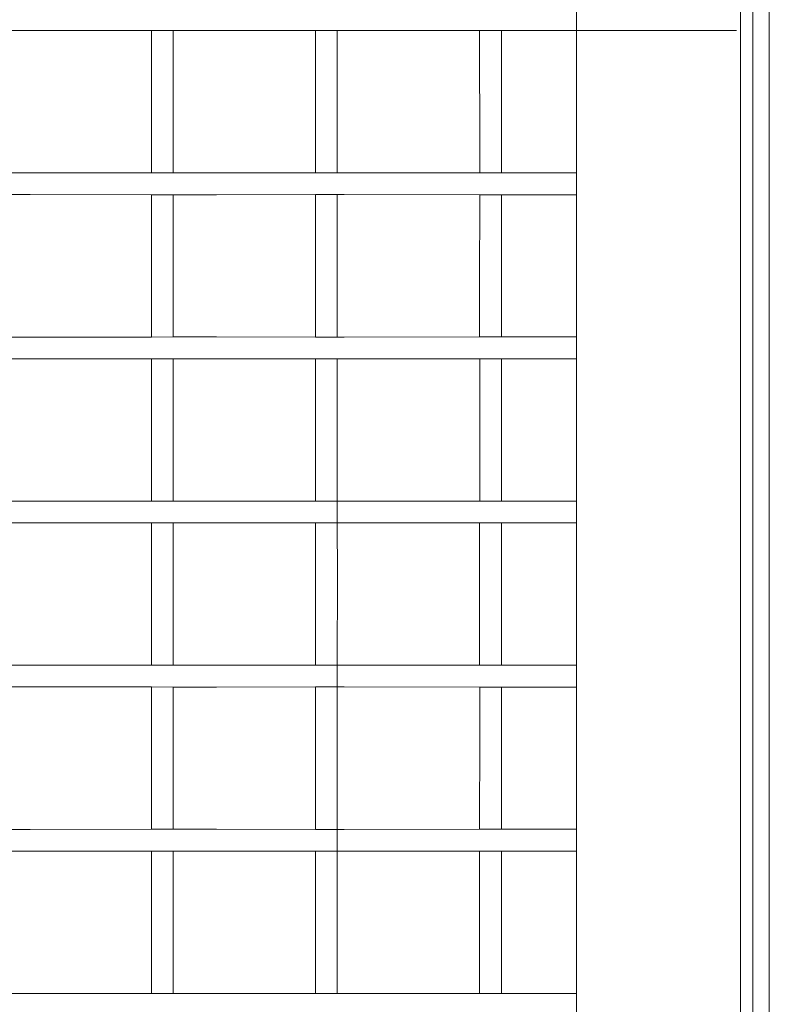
# Model space of a CAD drawing. Header units: millimetres. Extents: x -16331 to -10174, y -4135 to -3584.
# Tile 47 of 256: x -10363.444 to -10362.896, y -4018.12 to -4017.4. Entities that reach past the tile are written whole.
import ezdxf

# ---------------------------------------------------------------- set-up
doc = ezdxf.new("R2010")
doc.units = ezdxf.units.MM
for name, color, linetype, lineweight in [('DI-Elementos externos em vista', 9, 'Continuous', 5), ('IFC-IfcDoor-Contorno', 250, 'Continuous', 5), ('IFC-IfcWallStandardCase-Contorno', 250, 'Continuous', 5)]:
    doc.layers.add(name, color=color, linetype=linetype, lineweight=lineweight)

msp = doc.modelspace()

# ---------------------------------------------------------------- linework, layer by layer
at = {"layer": 'DI-Elementos externos em vista'}
for p, q in [((-10362.90754, -4017.06177), (-10362.90754, -4018.67177)), ((-10362.89553, -4017.06177), (-10362.89553, -4018.67177)), ((-10362.89553, -4018.67177), (-10362.89553, -4017.06177)), ((-10363.03651, -4017.39177), (-10363.03651, -4017.40777)), ((-10362.91651, -4017.40777), (-10362.91651, -4017.39177)), ((-10362.90754, -4017.40777), (-10362.90754, -4017.39177)), ((-10363.45141, -4017.40777), (-10363.3725, -4017.40777)), ((-10363.3725, -4017.40777), (-10363.34734, -4017.40777)), ((-10363.34734, -4017.40777), (-10363.33141, -4017.40777)), ((-10363.34734, -4017.40777), (-10363.34731, -4017.49994)), ((-10363.33144, -4017.49994), (-10363.33141, -4017.40777)), ((-10363.33141, -4017.40777), (-10363.2652, -4017.40777)), ((-10363.2652, -4017.40777), (-10363.22734, -4017.40776)), ((-10363.22734, -4017.40776), (-10363.21141, -4017.40775)), ((-10363.22734, -4017.40776), (-10363.22731, -4017.49994)), ((-10363.21144, -4017.49994), (-10363.21141, -4017.40775)), ((-10363.21141, -4017.40775), (-10363.16377, -4017.40774)), ((-10363.16377, -4017.40774), (-10363.10734, -4017.40776)), ((-10363.10734, -4017.40776), (-10363.09141, -4017.40776)), ((-10363.10734, -4017.40776), (-10363.10731, -4017.49994)), ((-10363.09144, -4017.49994), (-10363.09141, -4017.40776)), ((-10363.09141, -4017.40776), (-10363.06768, -4017.40777)), ((-10363.06768, -4017.40777), (-10363.03651, -4017.40777)), ((-10363.03651, -4017.40777), (-10363.03651, -4017.51177)), ((-10363.03651, -4017.40777), (-10363.01553, -4017.40777)), ((-10363.01553, -4017.40777), (-10362.91954, -4017.40777)), ((-10362.91651, -4017.51177), (-10362.91651, -4017.40777)), ((-10362.90754, -4017.51177), (-10362.90754, -4017.40777)), ((-10363.34731, -4017.49994), (-10363.34731, -4017.51181)), ((-10363.33143, -4017.5118), (-10363.33144, -4017.49994)), ((-10363.22731, -4017.49994), (-10363.22731, -4017.51182)), ((-10363.21143, -4017.51183), (-10363.21144, -4017.49994)), ((-10363.10731, -4017.49994), (-10363.10731, -4017.51179)), ((-10363.09143, -4017.51178), (-10363.09144, -4017.49994)), ((-10363.43593, -4017.51187), (-10363.45143, -4017.51186)), ((-10363.34731, -4017.51181), (-10363.43593, -4017.51187)), ((-10363.33143, -4017.5118), (-10363.34731, -4017.51181)), ((-10363.29972, -4017.51178), (-10363.33143, -4017.5118)), ((-10363.22731, -4017.51182), (-10363.29972, -4017.51178)), ((-10363.21143, -4017.51183), (-10363.22731, -4017.51182)), ((-10363.20642, -4017.51184), (-10363.21143, -4017.51183)), ((-10363.10731, -4017.51179), (-10363.20642, -4017.51184)), ((-10363.09143, -4017.51178), (-10363.10731, -4017.51179)), ((-10363.05898, -4017.51177), (-10363.09143, -4017.51178)), ((-10363.03651, -4017.51177), (-10363.05898, -4017.51177)), ((-10363.03651, -4017.51177), (-10363.03651, -4017.52777)), ((-10362.91651, -4017.52777), (-10362.91651, -4017.51177)), ((-10362.90754, -4017.52777), (-10362.90754, -4017.51177)), ((-10363.45143, -4017.52768), (-10363.43593, -4017.52767)), ((-10363.43593, -4017.52767), (-10363.34732, -4017.52773)), ((-10363.34732, -4017.52773), (-10363.34734, -4017.59417)), ((-10363.34732, -4017.52773), (-10363.33143, -4017.52774)), ((-10363.33143, -4017.52774), (-10363.29972, -4017.52776)), ((-10363.3314, -4017.59417), (-10363.33143, -4017.52774)), ((-10363.29972, -4017.52776), (-10363.22732, -4017.52771)), ((-10363.22732, -4017.52771), (-10363.22734, -4017.59417)), ((-10363.22732, -4017.52771), (-10363.21143, -4017.5277)), ((-10363.21143, -4017.5277), (-10363.20642, -4017.5277)), ((-10363.2114, -4017.59417), (-10363.21143, -4017.5277)), ((-10363.20642, -4017.5277), (-10363.10732, -4017.52775)), ((-10363.10732, -4017.52775), (-10363.10734, -4017.59417)), ((-10363.10732, -4017.52775), (-10363.09143, -4017.52775)), ((-10363.09143, -4017.52775), (-10363.05898, -4017.52777)), ((-10363.0914, -4017.59417), (-10363.09143, -4017.52775)), ((-10363.05898, -4017.52777), (-10363.03651, -4017.52777)), ((-10363.03651, -4017.52777), (-10363.03651, -4017.63177)), ((-10362.91651, -4017.63177), (-10362.91651, -4017.52777)), ((-10362.90754, -4017.63177), (-10362.90754, -4017.52777)), ((-10363.34734, -4017.59417), (-10363.34733, -4017.63181)), ((-10363.33142, -4017.6318), (-10363.3314, -4017.59417)), ((-10363.22734, -4017.59417), (-10363.22733, -4017.63182)), ((-10363.21142, -4017.63183), (-10363.2114, -4017.59417)), ((-10363.10734, -4017.59417), (-10363.10733, -4017.63179)), ((-10363.09142, -4017.63178), (-10363.0914, -4017.59417)), ((-10363.43593, -4017.63187), (-10363.45142, -4017.63186)), ((-10363.34733, -4017.63181), (-10363.43593, -4017.63187)), ((-10363.33142, -4017.6318), (-10363.34733, -4017.63181)), ((-10363.29972, -4017.63178), (-10363.33142, -4017.6318)), ((-10363.22733, -4017.63182), (-10363.29972, -4017.63178)), ((-10363.21142, -4017.63183), (-10363.22733, -4017.63182)), ((-10363.20642, -4017.63184), (-10363.21142, -4017.63183)), ((-10363.10733, -4017.63179), (-10363.20642, -4017.63184)), ((-10363.09142, -4017.63178), (-10363.10733, -4017.63179)), ((-10363.05898, -4017.63177), (-10363.09142, -4017.63178)), ((-10363.03651, -4017.63177), (-10363.05898, -4017.63177)), ((-10363.03651, -4017.63177), (-10363.03651, -4017.64777)), ((-10362.91651, -4017.64777), (-10362.91651, -4017.63177)), ((-10362.90754, -4017.64777), (-10362.90754, -4017.63177)), ((-10363.45142, -4017.64768), (-10363.43593, -4017.64767)), ((-10363.43593, -4017.64767), (-10363.34732, -4017.64773)), ((-10363.34732, -4017.64773), (-10363.33142, -4017.64774)), ((-10363.34732, -4017.64773), (-10363.3473, -4017.71094)), ((-10363.33145, -4017.71094), (-10363.33142, -4017.64774)), ((-10363.33142, -4017.64774), (-10363.29972, -4017.64776)), ((-10363.29972, -4017.64776), (-10363.22732, -4017.64771)), ((-10363.22732, -4017.64771), (-10363.21142, -4017.6477)), ((-10363.22732, -4017.64771), (-10363.2273, -4017.71094)), ((-10363.21145, -4017.71094), (-10363.21142, -4017.6477)), ((-10363.21142, -4017.6477), (-10363.20642, -4017.6477)), ((-10363.20642, -4017.6477), (-10363.10732, -4017.64775)), ((-10363.10732, -4017.64775), (-10363.09142, -4017.64775)), ((-10363.10732, -4017.64775), (-10363.1073, -4017.71094)), ((-10363.09145, -4017.71094), (-10363.09142, -4017.64775)), ((-10363.09142, -4017.64775), (-10363.05898, -4017.64777)), ((-10363.05898, -4017.64777), (-10363.03651, -4017.64777)), ((-10363.03651, -4017.64777), (-10363.03651, -4017.75177)), ((-10362.91651, -4017.75177), (-10362.91651, -4017.64777)), ((-10362.90754, -4017.75177), (-10362.90754, -4017.64777)), ((-10363.3473, -4017.71094), (-10363.34732, -4017.75181)), ((-10363.33142, -4017.7518), (-10363.33145, -4017.71094)), ((-10363.2273, -4017.71094), (-10363.22732, -4017.75182)), ((-10363.21142, -4017.75183), (-10363.21145, -4017.71094)), ((-10363.1073, -4017.71094), (-10363.10732, -4017.75179)), ((-10363.09142, -4017.75178), (-10363.09145, -4017.71094)), ((-10363.43593, -4017.75187), (-10363.45142, -4017.75186)), ((-10363.34732, -4017.75181), (-10363.43593, -4017.75187)), ((-10363.33142, -4017.7518), (-10363.34732, -4017.75181)), ((-10363.29972, -4017.75178), (-10363.33142, -4017.7518)), ((-10363.22732, -4017.75182), (-10363.29972, -4017.75178)), ((-10363.21142, -4017.75183), (-10363.22732, -4017.75182)), ((-10363.20642, -4017.75184), (-10363.21142, -4017.75183)), ((-10363.21142, -4017.7677), (-10363.21142, -4017.75183)), ((-10363.10732, -4017.75179), (-10363.20642, -4017.75184)), ((-10363.09142, -4017.75178), (-10363.10732, -4017.75179)), ((-10363.05898, -4017.75177), (-10363.09142, -4017.75178)), ((-10363.03651, -4017.75177), (-10363.05898, -4017.75177)), ((-10363.03651, -4017.75177), (-10363.03651, -4017.76777)), ((-10362.91651, -4017.88777), (-10362.91651, -4017.75177)), ((-10362.90754, -4017.76777), (-10362.90754, -4017.75177)), ((-10363.45142, -4017.76768), (-10363.43593, -4017.76767)), ((-10363.43593, -4017.76767), (-10363.34733, -4017.76773)), ((-10363.34733, -4017.76773), (-10363.34735, -4017.80592)), ((-10363.34733, -4017.76773), (-10363.33142, -4017.76774)), ((-10363.33142, -4017.76774), (-10363.29972, -4017.76776)), ((-10363.33139, -4017.80592), (-10363.33142, -4017.76774)), ((-10363.29972, -4017.76776), (-10363.22733, -4017.76771)), ((-10363.22733, -4017.76771), (-10363.22735, -4017.80592)), ((-10363.22733, -4017.76771), (-10363.21142, -4017.7677)), ((-10363.21142, -4017.7677), (-10363.20642, -4017.7677)), ((-10363.21139, -4017.80592), (-10363.21142, -4017.7677)), ((-10363.20642, -4017.7677), (-10363.10733, -4017.76775)), ((-10363.10733, -4017.76775), (-10363.10735, -4017.80592)), ((-10363.10733, -4017.76775), (-10363.09142, -4017.76775)), ((-10363.09142, -4017.76775), (-10363.05898, -4017.76777)), ((-10363.09139, -4017.80592), (-10363.09142, -4017.76775)), ((-10363.05898, -4017.76777), (-10363.03651, -4017.76777)), ((-10363.03651, -4017.76777), (-10363.03651, -4018.51177)), ((-10362.90754, -4017.87177), (-10362.90754, -4017.76777)), ((-10363.34735, -4017.80592), (-10363.34733, -4017.87181)), ((-10363.33142, -4017.8718), (-10363.33139, -4017.80592)), ((-10363.22735, -4017.80592), (-10363.22733, -4017.87182)), ((-10363.21142, -4017.87183), (-10363.21139, -4017.80592)), ((-10363.10735, -4017.80592), (-10363.10733, -4017.87179)), ((-10363.09142, -4017.87178), (-10363.09139, -4017.80592)), ((-10363.43593, -4017.87187), (-10363.45142, -4017.87186)), ((-10363.34733, -4017.87181), (-10363.43593, -4017.87187)), ((-10363.33142, -4017.8718), (-10363.34733, -4017.87181)), ((-10363.29972, -4017.87178), (-10363.33142, -4017.8718)), ((-10363.22733, -4017.87182), (-10363.29972, -4017.87178)), ((-10363.21142, -4017.87183), (-10363.22733, -4017.87182)), ((-10363.21143, -4017.8877), (-10363.21142, -4017.87183)), ((-10363.20642, -4017.87184), (-10363.21142, -4017.87183)), ((-10363.10733, -4017.87179), (-10363.20642, -4017.87184)), ((-10363.09142, -4017.87178), (-10363.10733, -4017.87179)), ((-10363.05898, -4017.87177), (-10363.09142, -4017.87178)), ((-10363.03651, -4017.87177), (-10363.05898, -4017.87177)), ((-10362.90754, -4017.88777), (-10362.90754, -4017.87177)), ((-10363.45143, -4017.88768), (-10363.43593, -4017.88767)), ((-10363.43593, -4017.88767), (-10363.34732, -4017.88773)), ((-10363.34732, -4017.88773), (-10363.33143, -4017.88774)), ((-10363.34732, -4017.88773), (-10363.34731, -4017.92193)), ((-10363.33144, -4017.92193), (-10363.33143, -4017.88774)), ((-10363.33143, -4017.88774), (-10363.29972, -4017.88776)), ((-10363.29972, -4017.88776), (-10363.22732, -4017.88771)), ((-10363.22732, -4017.88771), (-10363.21143, -4017.8877)), ((-10363.22732, -4017.88771), (-10363.22731, -4017.92193)), ((-10363.21144, -4017.92193), (-10363.21143, -4017.8877)), ((-10363.21143, -4017.8877), (-10363.20642, -4017.8877)), ((-10363.20642, -4017.8877), (-10363.10732, -4017.88775)), ((-10363.10732, -4017.88775), (-10363.09143, -4017.88775)), ((-10363.10732, -4017.88775), (-10363.10731, -4017.92193)), ((-10363.09144, -4017.92193), (-10363.09143, -4017.88775)), ((-10363.09143, -4017.88775), (-10363.05898, -4017.88777)), ((-10363.05898, -4017.88777), (-10363.03651, -4017.88777)), ((-10362.91651, -4018.12777), (-10362.91651, -4017.88777)), ((-10362.90754, -4017.99177), (-10362.90754, -4017.88777)), ((-10363.34731, -4017.92193), (-10363.34733, -4017.99181)), ((-10363.33142, -4017.9918), (-10363.33144, -4017.92193)), ((-10363.22731, -4017.92193), (-10363.22733, -4017.99182)), ((-10363.21142, -4017.99183), (-10363.21144, -4017.92193)), ((-10363.10731, -4017.92193), (-10363.10733, -4017.99179)), ((-10363.09142, -4017.99178), (-10363.09144, -4017.92193)), ((-10363.43593, -4017.99187), (-10363.45142, -4017.99186)), ((-10363.34733, -4017.99181), (-10363.43593, -4017.99187)), ((-10363.33142, -4017.9918), (-10363.34733, -4017.99181)), ((-10363.29972, -4017.99178), (-10363.33142, -4017.9918)), ((-10363.22733, -4017.99182), (-10363.29972, -4017.99178)), ((-10363.21142, -4017.99183), (-10363.22733, -4017.99182)), ((-10363.20642, -4017.99184), (-10363.21142, -4017.99183)), ((-10363.21141, -4018.0077), (-10363.21142, -4017.99183)), ((-10363.10733, -4017.99179), (-10363.20642, -4017.99184)), ((-10363.09142, -4017.99178), (-10363.10733, -4017.99179)), ((-10363.05898, -4017.99177), (-10363.09142, -4017.99178)), ((-10363.03651, -4017.99177), (-10363.05898, -4017.99177)), ((-10362.90754, -4018.00777), (-10362.90754, -4017.99177)), ((-10363.45141, -4018.00768), (-10363.43593, -4018.00767)), ((-10363.43593, -4018.00767), (-10363.34734, -4018.00773)), ((-10363.34734, -4018.00773), (-10363.34735, -4018.0385)), ((-10363.34734, -4018.00773), (-10363.33141, -4018.00774)), ((-10363.33141, -4018.00774), (-10363.29972, -4018.00776)), ((-10363.3314, -4018.0385), (-10363.33141, -4018.00774)), ((-10363.29972, -4018.00776), (-10363.22734, -4018.00771)), ((-10363.22734, -4018.00771), (-10363.22735, -4018.0385)), ((-10363.22734, -4018.00771), (-10363.21141, -4018.0077)), ((-10363.21141, -4018.0077), (-10363.20642, -4018.0077)), ((-10363.2114, -4018.0385), (-10363.21141, -4018.0077)), ((-10363.20642, -4018.0077), (-10363.10734, -4018.00775)), ((-10363.10734, -4018.00775), (-10363.10735, -4018.0385)), ((-10363.10734, -4018.00775), (-10363.09141, -4018.00775)), ((-10363.09141, -4018.00775), (-10363.05898, -4018.00777)), ((-10363.0914, -4018.0385), (-10363.09141, -4018.00775)), ((-10363.05898, -4018.00777), (-10363.03651, -4018.00777)), ((-10362.90754, -4018.11177), (-10362.90754, -4018.00777)), ((-10363.34735, -4018.0385), (-10363.34733, -4018.11181)), ((-10363.33141, -4018.1118), (-10363.3314, -4018.0385)), ((-10363.22735, -4018.0385), (-10363.22733, -4018.11182)), ((-10363.21141, -4018.11183), (-10363.2114, -4018.0385)), ((-10363.10735, -4018.0385), (-10363.10733, -4018.11179)), ((-10363.09141, -4018.11178), (-10363.0914, -4018.0385)), ((-10363.43593, -4018.11187), (-10363.45141, -4018.11186)), ((-10363.34733, -4018.11181), (-10363.43593, -4018.11187)), ((-10363.33141, -4018.1118), (-10363.34733, -4018.11181)), ((-10363.29972, -4018.11178), (-10363.33141, -4018.1118)), ((-10363.22733, -4018.11182), (-10363.29972, -4018.11178)), ((-10363.21141, -4018.11183), (-10363.22733, -4018.11182)), ((-10363.20642, -4018.11184), (-10363.21141, -4018.11183)), ((-10363.10733, -4018.11179), (-10363.20642, -4018.11184)), ((-10363.09141, -4018.11178), (-10363.10733, -4018.11179)), ((-10363.05898, -4018.11177), (-10363.09141, -4018.11178)), ((-10363.03651, -4018.11177), (-10363.05898, -4018.11177)), ((-10362.90754, -4018.12777), (-10362.90754, -4018.11177))]:
    msp.add_line(p, q, dxfattribs=at)
at = {"layer": 'IFC-IfcDoor-Contorno', "lineweight": 5}
for p, q in [((-10362.90754, -4017.06177), (-10362.90754, -4018.67177)), ((-10362.89553, -4018.67177), (-10362.89553, -4017.06177)), ((-10363.03651, -4017.39177), (-10363.03651, -4017.40777)), ((-10362.91651, -4017.40777), (-10362.91651, -4017.39177)), ((-10362.90754, -4017.40777), (-10362.90754, -4017.39177)), ((-10363.45141, -4017.40777), (-10363.3725, -4017.40777)), ((-10363.3725, -4017.40777), (-10363.34734, -4017.40777)), ((-10363.34734, -4017.40777), (-10363.33141, -4017.40777)), ((-10363.34734, -4017.40777), (-10363.34731, -4017.49994)), ((-10363.33144, -4017.49994), (-10363.33141, -4017.40777)), ((-10363.33141, -4017.40777), (-10363.2652, -4017.40777)), ((-10363.2652, -4017.40777), (-10363.22734, -4017.40776)), ((-10363.22734, -4017.40776), (-10363.21141, -4017.40775)), ((-10363.22734, -4017.40776), (-10363.22731, -4017.49994)), ((-10363.21144, -4017.49994), (-10363.21141, -4017.40775)), ((-10363.21141, -4017.40775), (-10363.16377, -4017.40774)), ((-10363.16377, -4017.40774), (-10363.10734, -4017.40776)), ((-10363.10734, -4017.40776), (-10363.09141, -4017.40776)), ((-10363.10734, -4017.40776), (-10363.10731, -4017.49994)), ((-10363.09144, -4017.49994), (-10363.09141, -4017.40776)), ((-10363.09141, -4017.40776), (-10363.06768, -4017.40777)), ((-10363.06768, -4017.40777), (-10363.03651, -4017.40777)), ((-10363.03651, -4017.40777), (-10363.03651, -4017.51177)), ((-10363.03651, -4017.40777), (-10363.01553, -4017.40777)), ((-10363.01553, -4017.40777), (-10362.91954, -4017.40777)), ((-10362.91651, -4017.51177), (-10362.91651, -4017.40777)), ((-10362.90754, -4017.51177), (-10362.90754, -4017.40777)), ((-10363.34731, -4017.49994), (-10363.34731, -4017.51181)), ((-10363.33143, -4017.5118), (-10363.33144, -4017.49994)), ((-10363.22731, -4017.49994), (-10363.22731, -4017.51182)), ((-10363.21143, -4017.51183), (-10363.21144, -4017.49994)), ((-10363.10731, -4017.49994), (-10363.10731, -4017.51179)), ((-10363.09143, -4017.51178), (-10363.09144, -4017.49994)), ((-10363.43593, -4017.51187), (-10363.45143, -4017.51186)), ((-10363.34731, -4017.51181), (-10363.43593, -4017.51187)), ((-10363.33143, -4017.5118), (-10363.34731, -4017.51181)), ((-10363.29972, -4017.51178), (-10363.33143, -4017.5118)), ((-10363.22731, -4017.51182), (-10363.29972, -4017.51178)), ((-10363.21143, -4017.51183), (-10363.22731, -4017.51182)), ((-10363.20642, -4017.51184), (-10363.21143, -4017.51183)), ((-10363.10731, -4017.51179), (-10363.20642, -4017.51184)), ((-10363.09143, -4017.51178), (-10363.10731, -4017.51179)), ((-10363.05898, -4017.51177), (-10363.09143, -4017.51178)), ((-10363.03651, -4017.51177), (-10363.05898, -4017.51177)), ((-10363.03651, -4017.51177), (-10363.03651, -4017.52777)), ((-10362.91651, -4017.52777), (-10362.91651, -4017.51177)), ((-10362.90754, -4017.52777), (-10362.90754, -4017.51177)), ((-10363.45143, -4017.52768), (-10363.43593, -4017.52767)), ((-10363.43593, -4017.52767), (-10363.34732, -4017.52773)), ((-10363.34732, -4017.52773), (-10363.34734, -4017.59417)), ((-10363.34732, -4017.52773), (-10363.33143, -4017.52774)), ((-10363.33143, -4017.52774), (-10363.29972, -4017.52776)), ((-10363.3314, -4017.59417), (-10363.33143, -4017.52774)), ((-10363.29972, -4017.52776), (-10363.22732, -4017.52771)), ((-10363.22732, -4017.52771), (-10363.22734, -4017.59417)), ((-10363.22732, -4017.52771), (-10363.21143, -4017.5277)), ((-10363.21143, -4017.5277), (-10363.20642, -4017.5277)), ((-10363.2114, -4017.59417), (-10363.21143, -4017.5277)), ((-10363.20642, -4017.5277), (-10363.10732, -4017.52775)), ((-10363.10732, -4017.52775), (-10363.10734, -4017.59417)), ((-10363.10732, -4017.52775), (-10363.09143, -4017.52775)), ((-10363.09143, -4017.52775), (-10363.05898, -4017.52777)), ((-10363.0914, -4017.59417), (-10363.09143, -4017.52775)), ((-10363.05898, -4017.52777), (-10363.03651, -4017.52777)), ((-10363.03651, -4017.52777), (-10363.03651, -4017.63177)), ((-10362.91651, -4017.63177), (-10362.91651, -4017.52777)), ((-10362.90754, -4017.63177), (-10362.90754, -4017.52777)), ((-10363.34734, -4017.59417), (-10363.34733, -4017.63181)), ((-10363.33142, -4017.6318), (-10363.3314, -4017.59417)), ((-10363.22734, -4017.59417), (-10363.22733, -4017.63182)), ((-10363.21142, -4017.63183), (-10363.2114, -4017.59417)), ((-10363.10734, -4017.59417), (-10363.10733, -4017.63179)), ((-10363.09142, -4017.63178), (-10363.0914, -4017.59417)), ((-10363.43593, -4017.63187), (-10363.45142, -4017.63186)), ((-10363.34733, -4017.63181), (-10363.43593, -4017.63187)), ((-10363.33142, -4017.6318), (-10363.34733, -4017.63181)), ((-10363.29972, -4017.63178), (-10363.33142, -4017.6318)), ((-10363.22733, -4017.63182), (-10363.29972, -4017.63178)), ((-10363.21142, -4017.63183), (-10363.22733, -4017.63182)), ((-10363.20642, -4017.63184), (-10363.21142, -4017.63183)), ((-10363.10733, -4017.63179), (-10363.20642, -4017.63184)), ((-10363.09142, -4017.63178), (-10363.10733, -4017.63179)), ((-10363.05898, -4017.63177), (-10363.09142, -4017.63178)), ((-10363.03651, -4017.63177), (-10363.05898, -4017.63177)), ((-10363.03651, -4017.63177), (-10363.03651, -4017.64777)), ((-10362.91651, -4017.64777), (-10362.91651, -4017.63177)), ((-10362.90754, -4017.64777), (-10362.90754, -4017.63177)), ((-10363.45142, -4017.64768), (-10363.43593, -4017.64767)), ((-10363.43593, -4017.64767), (-10363.34732, -4017.64773)), ((-10363.34732, -4017.64773), (-10363.33142, -4017.64774)), ((-10363.34732, -4017.64773), (-10363.3473, -4017.71094)), ((-10363.33145, -4017.71094), (-10363.33142, -4017.64774)), ((-10363.33142, -4017.64774), (-10363.29972, -4017.64776)), ((-10363.29972, -4017.64776), (-10363.22732, -4017.64771)), ((-10363.22732, -4017.64771), (-10363.21142, -4017.6477)), ((-10363.22732, -4017.64771), (-10363.2273, -4017.71094)), ((-10363.21145, -4017.71094), (-10363.21142, -4017.6477)), ((-10363.21142, -4017.6477), (-10363.20642, -4017.6477)), ((-10363.20642, -4017.6477), (-10363.10732, -4017.64775)), ((-10363.10732, -4017.64775), (-10363.09142, -4017.64775)), ((-10363.10732, -4017.64775), (-10363.1073, -4017.71094)), ((-10363.09145, -4017.71094), (-10363.09142, -4017.64775)), ((-10363.09142, -4017.64775), (-10363.05898, -4017.64777)), ((-10363.05898, -4017.64777), (-10363.03651, -4017.64777)), ((-10363.03651, -4017.64777), (-10363.03651, -4017.75177)), ((-10362.91651, -4017.75177), (-10362.91651, -4017.64777)), ((-10362.90754, -4017.75177), (-10362.90754, -4017.64777)), ((-10363.3473, -4017.71094), (-10363.34732, -4017.75181)), ((-10363.33142, -4017.7518), (-10363.33145, -4017.71094)), ((-10363.2273, -4017.71094), (-10363.22732, -4017.75182)), ((-10363.21142, -4017.75183), (-10363.21145, -4017.71094)), ((-10363.1073, -4017.71094), (-10363.10732, -4017.75179)), ((-10363.09142, -4017.75178), (-10363.09145, -4017.71094)), ((-10363.43593, -4017.75187), (-10363.45142, -4017.75186)), ((-10363.34732, -4017.75181), (-10363.43593, -4017.75187)), ((-10363.33142, -4017.7518), (-10363.34732, -4017.75181)), ((-10363.29972, -4017.75178), (-10363.33142, -4017.7518)), ((-10363.22732, -4017.75182), (-10363.29972, -4017.75178)), ((-10363.21142, -4017.75183), (-10363.22732, -4017.75182)), ((-10363.20642, -4017.75184), (-10363.21142, -4017.75183)), ((-10363.21142, -4017.7677), (-10363.21142, -4017.75183)), ((-10363.10732, -4017.75179), (-10363.20642, -4017.75184)), ((-10363.09142, -4017.75178), (-10363.10732, -4017.75179)), ((-10363.05898, -4017.75177), (-10363.09142, -4017.75178)), ((-10363.03651, -4017.75177), (-10363.05898, -4017.75177)), ((-10363.03651, -4017.75177), (-10363.03651, -4017.76777)), ((-10362.91651, -4017.88777), (-10362.91651, -4017.75177)), ((-10362.90754, -4017.76777), (-10362.90754, -4017.75177)), ((-10363.45142, -4017.76768), (-10363.43593, -4017.76767)), ((-10363.43593, -4017.76767), (-10363.34733, -4017.76773)), ((-10363.34733, -4017.76773), (-10363.34735, -4017.80592)), ((-10363.34733, -4017.76773), (-10363.33142, -4017.76774)), ((-10363.33142, -4017.76774), (-10363.29972, -4017.76776)), ((-10363.33139, -4017.80592), (-10363.33142, -4017.76774)), ((-10363.29972, -4017.76776), (-10363.22733, -4017.76771)), ((-10363.22733, -4017.76771), (-10363.22735, -4017.80592)), ((-10363.22733, -4017.76771), (-10363.21142, -4017.7677)), ((-10363.21142, -4017.7677), (-10363.20642, -4017.7677)), ((-10363.21139, -4017.80592), (-10363.21142, -4017.7677)), ((-10363.20642, -4017.7677), (-10363.10733, -4017.76775)), ((-10363.10733, -4017.76775), (-10363.10735, -4017.80592)), ((-10363.10733, -4017.76775), (-10363.09142, -4017.76775)), ((-10363.09142, -4017.76775), (-10363.05898, -4017.76777)), ((-10363.09139, -4017.80592), (-10363.09142, -4017.76775)), ((-10363.05898, -4017.76777), (-10363.03651, -4017.76777)), ((-10363.03651, -4017.76777), (-10363.03651, -4018.51177)), ((-10362.90754, -4017.87177), (-10362.90754, -4017.76777)), ((-10363.34735, -4017.80592), (-10363.34733, -4017.87181)), ((-10363.33142, -4017.8718), (-10363.33139, -4017.80592)), ((-10363.22735, -4017.80592), (-10363.22733, -4017.87182)), ((-10363.21142, -4017.87183), (-10363.21139, -4017.80592)), ((-10363.10735, -4017.80592), (-10363.10733, -4017.87179)), ((-10363.09142, -4017.87178), (-10363.09139, -4017.80592)), ((-10363.43593, -4017.87187), (-10363.45142, -4017.87186)), ((-10363.34733, -4017.87181), (-10363.43593, -4017.87187)), ((-10363.33142, -4017.8718), (-10363.34733, -4017.87181)), ((-10363.29972, -4017.87178), (-10363.33142, -4017.8718)), ((-10363.22733, -4017.87182), (-10363.29972, -4017.87178)), ((-10363.21142, -4017.87183), (-10363.22733, -4017.87182)), ((-10363.21143, -4017.8877), (-10363.21142, -4017.87183)), ((-10363.20642, -4017.87184), (-10363.21142, -4017.87183)), ((-10363.10733, -4017.87179), (-10363.20642, -4017.87184)), ((-10363.09142, -4017.87178), (-10363.10733, -4017.87179)), ((-10363.05898, -4017.87177), (-10363.09142, -4017.87178)), ((-10363.03651, -4017.87177), (-10363.05898, -4017.87177)), ((-10362.90754, -4017.88777), (-10362.90754, -4017.87177)), ((-10363.45143, -4017.88768), (-10363.43593, -4017.88767)), ((-10363.43593, -4017.88767), (-10363.34732, -4017.88773)), ((-10363.34732, -4017.88773), (-10363.33143, -4017.88774)), ((-10363.34732, -4017.88773), (-10363.34731, -4017.92193)), ((-10363.33144, -4017.92193), (-10363.33143, -4017.88774)), ((-10363.33143, -4017.88774), (-10363.29972, -4017.88776)), ((-10363.29972, -4017.88776), (-10363.22732, -4017.88771)), ((-10363.22732, -4017.88771), (-10363.21143, -4017.8877)), ((-10363.22732, -4017.88771), (-10363.22731, -4017.92193)), ((-10363.21144, -4017.92193), (-10363.21143, -4017.8877)), ((-10363.21143, -4017.8877), (-10363.20642, -4017.8877)), ((-10363.20642, -4017.8877), (-10363.10732, -4017.88775)), ((-10363.10732, -4017.88775), (-10363.09143, -4017.88775)), ((-10363.10732, -4017.88775), (-10363.10731, -4017.92193)), ((-10363.09144, -4017.92193), (-10363.09143, -4017.88775)), ((-10363.09143, -4017.88775), (-10363.05898, -4017.88777)), ((-10363.05898, -4017.88777), (-10363.03651, -4017.88777)), ((-10362.91651, -4018.12777), (-10362.91651, -4017.88777)), ((-10362.90754, -4017.99177), (-10362.90754, -4017.88777)), ((-10363.34731, -4017.92193), (-10363.34733, -4017.99181)), ((-10363.33142, -4017.9918), (-10363.33144, -4017.92193)), ((-10363.22731, -4017.92193), (-10363.22733, -4017.99182)), ((-10363.21142, -4017.99183), (-10363.21144, -4017.92193)), ((-10363.10731, -4017.92193), (-10363.10733, -4017.99179)), ((-10363.09142, -4017.99178), (-10363.09144, -4017.92193)), ((-10363.43593, -4017.99187), (-10363.45142, -4017.99186)), ((-10363.34733, -4017.99181), (-10363.43593, -4017.99187)), ((-10363.33142, -4017.9918), (-10363.34733, -4017.99181)), ((-10363.29972, -4017.99178), (-10363.33142, -4017.9918)), ((-10363.22733, -4017.99182), (-10363.29972, -4017.99178)), ((-10363.21142, -4017.99183), (-10363.22733, -4017.99182)), ((-10363.20642, -4017.99184), (-10363.21142, -4017.99183)), ((-10363.21141, -4018.0077), (-10363.21142, -4017.99183)), ((-10363.10733, -4017.99179), (-10363.20642, -4017.99184)), ((-10363.09142, -4017.99178), (-10363.10733, -4017.99179)), ((-10363.05898, -4017.99177), (-10363.09142, -4017.99178)), ((-10363.03651, -4017.99177), (-10363.05898, -4017.99177)), ((-10362.90754, -4018.00777), (-10362.90754, -4017.99177)), ((-10363.45141, -4018.00768), (-10363.43593, -4018.00767)), ((-10363.43593, -4018.00767), (-10363.34734, -4018.00773)), ((-10363.34734, -4018.00773), (-10363.34735, -4018.0385)), ((-10363.34734, -4018.00773), (-10363.33141, -4018.00774)), ((-10363.33141, -4018.00774), (-10363.29972, -4018.00776)), ((-10363.3314, -4018.0385), (-10363.33141, -4018.00774)), ((-10363.29972, -4018.00776), (-10363.22734, -4018.00771)), ((-10363.22734, -4018.00771), (-10363.22735, -4018.0385)), ((-10363.22734, -4018.00771), (-10363.21141, -4018.0077)), ((-10363.21141, -4018.0077), (-10363.20642, -4018.0077)), ((-10363.2114, -4018.0385), (-10363.21141, -4018.0077)), ((-10363.20642, -4018.0077), (-10363.10734, -4018.00775)), ((-10363.10734, -4018.00775), (-10363.10735, -4018.0385)), ((-10363.10734, -4018.00775), (-10363.09141, -4018.00775)), ((-10363.09141, -4018.00775), (-10363.05898, -4018.00777)), ((-10363.0914, -4018.0385), (-10363.09141, -4018.00775)), ((-10363.05898, -4018.00777), (-10363.03651, -4018.00777)), ((-10362.90754, -4018.11177), (-10362.90754, -4018.00777)), ((-10363.34735, -4018.0385), (-10363.34733, -4018.11181)), ((-10363.33141, -4018.1118), (-10363.3314, -4018.0385)), ((-10363.22735, -4018.0385), (-10363.22733, -4018.11182)), ((-10363.21141, -4018.11183), (-10363.2114, -4018.0385)), ((-10363.10735, -4018.0385), (-10363.10733, -4018.11179)), ((-10363.09141, -4018.11178), (-10363.0914, -4018.0385)), ((-10363.43593, -4018.11187), (-10363.45141, -4018.11186)), ((-10363.34733, -4018.11181), (-10363.43593, -4018.11187)), ((-10363.33141, -4018.1118), (-10363.34733, -4018.11181)), ((-10363.29972, -4018.11178), (-10363.33141, -4018.1118)), ((-10363.22733, -4018.11182), (-10363.29972, -4018.11178)), ((-10363.21141, -4018.11183), (-10363.22733, -4018.11182)), ((-10363.20642, -4018.11184), (-10363.21141, -4018.11183)), ((-10363.10733, -4018.11179), (-10363.20642, -4018.11184)), ((-10363.09141, -4018.11178), (-10363.10733, -4018.11179)), ((-10363.05898, -4018.11177), (-10363.09141, -4018.11178)), ((-10363.03651, -4018.11177), (-10363.05898, -4018.11177)), ((-10362.90754, -4018.12777), (-10362.90754, -4018.11177))]:
    msp.add_line(p, q, dxfattribs=at)
at = {"layer": 'IFC-IfcWallStandardCase-Contorno', "lineweight": 5}
msp.add_line((-10362.89553, -4017.06177), (-10362.89553, -4018.67177), dxfattribs=at)

doc.saveas('drawing.dxf')
